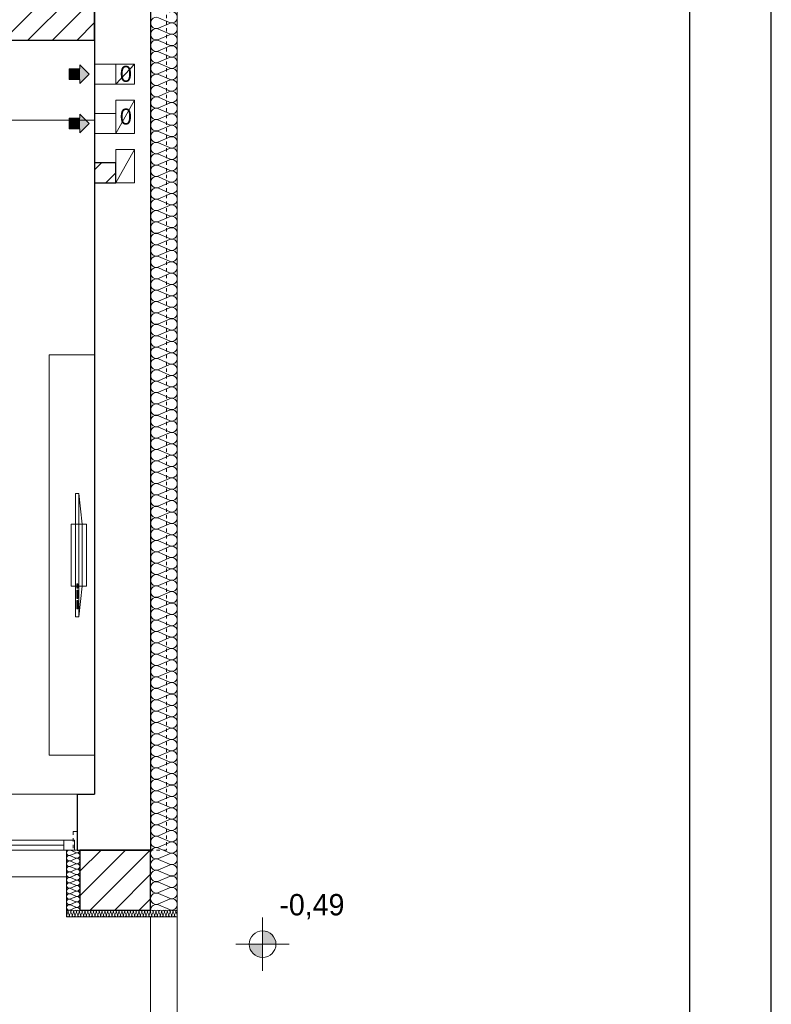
# Model space of a CAD drawing. Extents: x -220312 to -8310, y -91840 to 81907.
# Tile 104 of 128: x -102733 to -97100, y -11171 to -3792. Entities that reach past the tile are written whole.
import ezdxf

# ---------------------------------------------------------------- set-up
doc = ezdxf.new("R2010")
doc.units = 0
doc.header["$MEASUREMENT"] = 0
doc.set_wipeout_variables(frame=1)
doc.linetypes.add('Hidden Line', pattern=[50, 25, -25])
doc.layers.add('#kan_san-op', color=34, linetype='Continuous')
for name, color, linetype, lineweight in [('#ks', 34, 'Continuous', 30), ('Arch kominy_Nr_Pióra__1', 7, 'Continuous', 25), ('Arch kominy_Nr_Pióra__10', 134, 'Continuous', 18), ('Arch kominy_Nr_Pióra__21', 7, 'Continuous', 9), ('Arch schody_Nr_Pióra__21', 7, 'Continuous', 9), ('Arch wykończenie_Nr_Pióra__46', 5, 'Continuous', 13), ('Arch ściany nośne_Nr_Pióra__21', 7, 'Continuous', 9), ('Arch ściany nośne_Nr_Pióra__27', 7, 'Continuous', 30), ('INWENT RZĘDNE_Nr_Pióra__21', 7, 'Continuous', 9), ('INWENT.ŚCIANY_Nr_Pióra__1', 7, 'Continuous', 25), ('INWENT.ŚCIANY_Nr_Pióra__101', 8, 'Continuous', 13), ('Istniejące kominy_Nr_Pióra__5', 7, 'Continuous', 13), ('PODKŁAD', 252, 'Continuous', 35), ('RAMKA', 255, 'Continuous', 35)]:
    doc.layers.add(name, color=color, linetype=linetype, lineweight=lineweight)
for name, color, linetype, lineweight, true_color in [('Arch ocieplenie_Nr_Pióra__22', 7, 'Continuous', 9, 0x7f7f7f), ('Arch okna_Nr_Pióra__4', 7, 'Continuous', 9, 0x029e21), ('Arch wyposazenie_Nr_Pióra__9', 7, 'Continuous', 13, 0x3dad99)]:
    doc.layers.add(name, color=color, linetype=linetype, lineweight=lineweight, true_color=true_color)
doc.styles.add('GENERATED_STYLE_2', font='txt')
doc.styles.add('GENERATED_STYLE_6', font='txt')
pattern_1 = [(45, (0, 0), (-91.92388, 91.92388), [])]

# ---------------------------------------------------------------- blocks, each defined once
blk = doc.blocks.new('parter')
at = {"layer": 'Arch ściany nośne_Nr_Pióra__21', "linetype": 'Continuous'}
h = blk.add_hatch(dxfattribs=at)
h.set_pattern_fill('Common_Brick', color=252, style=0, pattern_type=2)
h.set_pattern_definition(pattern_1)
h.paths.add_polyline_path([(-164872.4, -3945.1), (-163842.4, -3945.1), (-163842.4, -3525.1), (-164872.4, -3525.1)], flags=0)
h = blk.add_hatch(dxfattribs=at)
h.set_pattern_fill('Common_Brick', color=252, style=0, pattern_type=2)
h.set_pattern_definition(pattern_1)
h.paths.add_polyline_path([(-163682.4, -5015.1), (-163682.4, -4865.1), (-163842.4, -4865.1), (-163842.4, -5015.1)], flags=0)
h = blk.add_hatch(dxfattribs=at)
h.set_pattern_fill('Common_Brick', color=252, style=0, pattern_type=2)
h.set_pattern_definition(pattern_1)
h.paths.add_polyline_path([(-163952.4, -10015.1), (-163952.4, -10465.1), (-163422.4, -10465.1), (-163422.4, -10015.1)], flags=0)
at = {"layer": 'INWENT RZĘDNE_Nr_Pióra__21', "linetype": 'Continuous'}
for points in [[(-162583.1, -10720.5), (-162483.1, -10720.5), (-162490.7, -10682.2), (-162512.4, -10649.8), (-162544.8, -10628.1), (-162583.1, -10620.5)], [(-162583.1, -10720.5), (-162683.1, -10720.5), (-162675.5, -10758.7), (-162653.8, -10791.2), (-162621.3, -10812.9), (-162583.1, -10820.5)]]:
    blk.add_hatch(color=252, dxfattribs=at).paths.add_polyline_path(points, flags=0)
at = {"layer": 'Arch kominy_Nr_Pióra__1', "color": 252, "linetype": 'Continuous'}
for points in [[(-163952.4, -4270.1), (-163952.4, -4130.1), (-163882.4, -4200.1)], [(-163952.4, -4240.1), (-164032.4, -4160.1), (-163952.4, -4160.1)], [(-164032.4, -4240.1), (-164032.4, -4160.1), (-163952.4, -4240.1)], [(-163952.4, -4640.1), (-163952.4, -4500.1), (-163882.4, -4570.1)], [(-163952.4, -4610.1), (-164032.4, -4530.1), (-163952.4, -4530.1)], [(-164032.4, -4610.1), (-164032.4, -4530.1), (-163952.4, -4610.1)]]:
    blk.add_solid(points, dxfattribs=at)
at = {"layer": 'Arch kominy_Nr_Pióra__21', "color": 252, "linetype": 'Continuous'}
for p, q in [((-163952.4, -4130.1), (-163882.4, -4200.1)), ((-163952.4, -4160.1), (-163952.4, -4130.1)), ((-163682.4, -4125.1), (-163842.4, -4125.1)), ((-163842.4, -4125.1), (-163842.4, -4275.1)), ((-164032.4, -4160.1), (-163952.4, -4160.1)), ((-164032.4, -4160.1), (-164032.4, -4240.1)), ((-163882.4, -4200.1), (-163952.4, -4270.1)), ((-164032.4, -4240.1), (-163952.4, -4240.1)), ((-163952.4, -4240.1), (-163952.4, -4270.1)), ((-163682.4, -4275.1), (-163842.4, -4275.1)), ((-163952.4, -4500.1), (-163882.4, -4570.1)), ((-163952.4, -4530.1), (-163952.4, -4500.1)), ((-163682.4, -4495.1), (-163842.4, -4495.1)), ((-163842.4, -4495.1), (-163842.4, -4645.1)), ((-164032.4, -4530.1), (-163952.4, -4530.1)), ((-164032.4, -4530.1), (-164032.4, -4610.1)), ((-163882.4, -4570.1), (-163952.4, -4640.1)), ((-164032.4, -4610.1), (-163952.4, -4610.1)), ((-163952.4, -4610.1), (-163952.4, -4640.1)), ((-163682.4, -4645.1), (-163842.4, -4645.1))]:
    blk.add_line(p, q, dxfattribs=at)
at = {"layer": 'Arch ocieplenie_Nr_Pióra__22', "color": 252, "linetype": 'Continuous'}
for p, q in [((-163362.8, -3777.5), (-163282, -3813)), ((-163282, -3820.2), (-163362.8, -3855.6)), ((-163362.8, -3862.8), (-163282, -3898.2)), ((-163282, -3905.4), (-163362.8, -3940.9)), ((-163362.8, -3948), (-163282, -3983.5)), ((-163282, -3990.6), (-163362.8, -4026.1)), ((-163362.8, -4033.3), (-163282, -4068.7)), ((-163282, -4075.9), (-163362.8, -4111.3)), ((-163362.8, -4118.5), (-163282, -4153.9)), ((-163282, -4161.1), (-163362.8, -4196.6)), ((-163362.8, -4203.7), (-163282, -4239.2)), ((-163282, -4246.3), (-163362.8, -4281.8)), ((-163362.8, -4289), (-163282, -4324.4)), ((-163282, -4331.6), (-163362.8, -4367)), ((-163362.8, -4374.2), (-163282, -4409.7)), ((-163282, -4416.8), (-163362.8, -4452.3)), ((-163362.8, -4459.4), (-163282, -4494.9)), ((-163282, -4502.1), (-163362.8, -4537.5)), ((-163362.8, -4544.7), (-163282, -4580.1)), ((-163282, -4587.3), (-163362.8, -4622.8)), ((-163362.8, -4629.9), (-163282, -4665.4)), ((-163282, -4672.5), (-163362.8, -4708)), ((-163362.8, -4715.2), (-163282, -4750.6)), ((-163282, -4757.8), (-163362.8, -4793.2)), ((-163362.8, -4800.4), (-163282, -4835.9)), ((-163282, -4843), (-163362.8, -4878.5)), ((-163362.8, -4885.6), (-163282, -4921.1)), ((-163282, -4928.3), (-163362.8, -4963.7)), ((-163362.8, -4970.9), (-163282, -5006.3)), ((-163282, -5013.5), (-163362.8, -5048.9)), ((-163362.8, -5056.1), (-163282, -5091.6)), ((-163282, -5098.7), (-163362.8, -5134.2)), ((-163362.8, -5141.3), (-163282, -5176.8)), ((-163282, -5184), (-163362.8, -5219.4)), ((-163362.8, -5226.6), (-163282, -5262)), ((-163282, -5269.2), (-163362.8, -5304.7)), ((-163362.8, -5311.8), (-163282, -5347.3)), ((-163282, -5354.4), (-163362.8, -5389.9)), ((-163362.8, -5397.1), (-163282, -5432.5)), ((-163282, -5439.7), (-163362.8, -5475.1)), ((-163362.8, -5482.3), (-163282, -5517.8)), ((-163282, -5524.9), (-163362.8, -5560.4)), ((-163362.8, -5567.5), (-163282, -5603)), ((-163282, -5610.2), (-163362.8, -5645.6)), ((-163362.8, -5652.8), (-163282, -5688.2)), ((-163282, -5695.4), (-163362.8, -5730.9)), ((-163362.8, -5738), (-163282, -5773.5)), ((-163282, -5780.6), (-163362.8, -5816.1)), ((-163362.8, -5823.3), (-163282, -5858.7)), ((-163282, -5865.9), (-163362.8, -5901.3)), ((-163362.8, -5908.5), (-163282, -5943.9)), ((-163282, -5951.1), (-163362.8, -5986.6)), ((-163362.8, -5993.7), (-163282, -6029.2)), ((-163282, -6036.3), (-163362.8, -6071.8)), ((-163362.8, -6079), (-163282, -6114.4)), ((-163282, -6121.6), (-163362.8, -6157)), ((-163362.8, -6164.2), (-163282, -6199.7)), ((-163282, -6206.8), (-163362.8, -6242.3)), ((-163362.8, -6249.4), (-163282, -6284.9)), ((-163282, -6292.1), (-163362.8, -6327.5)), ((-163362.8, -6334.7), (-163282, -6370.1)), ((-163282, -6377.3), (-163362.8, -6412.8)), ((-163362.8, -6419.9), (-163282, -6455.4)), ((-163282, -6462.5), (-163362.8, -6498)), ((-163362.8, -6505.2), (-163282, -6540.6)), ((-163282, -6547.8), (-163362.8, -6583.2)), ((-163362.8, -6590.4), (-163282, -6625.9)), ((-163282, -6633), (-163362.8, -6668.5)), ((-163362.8, -6675.6), (-163282, -6711.1)), ((-163282, -6718.3), (-163362.8, -6753.7)), ((-163362.8, -6760.9), (-163282, -6796.3)), ((-163282, -6803.5), (-163362.8, -6838.9)), ((-163362.8, -6846.1), (-163282, -6881.6)), ((-163282, -6888.7), (-163362.8, -6924.2)), ((-163362.8, -6931.3), (-163282, -6966.8)), ((-163282, -6974), (-163362.8, -7009.4)), ((-163362.8, -7016.6), (-163282, -7052)), ((-163282, -7059.2), (-163362.8, -7094.7)), ((-163362.8, -7101.8), (-163282, -7137.3)), ((-163282, -7144.4), (-163362.8, -7179.9)), ((-163362.8, -7187.1), (-163282, -7222.5)), ((-163282, -7229.7), (-163362.8, -7265.1)), ((-163362.8, -7272.3), (-163282, -7307.8)), ((-163282, -7314.9), (-163362.8, -7350.4)), ((-163362.8, -7357.5), (-163282, -7393)), ((-163282, -7400.2), (-163362.8, -7435.6)), ((-163362.8, -7442.8), (-163282, -7478.2)), ((-163282, -7485.4), (-163362.8, -7520.9)), ((-163362.8, -7528), (-163282, -7563.5)), ((-163282, -7570.6), (-163362.8, -7606.1)), ((-163362.8, -7613.3), (-163282, -7648.7)), ((-163282, -7655.9), (-163362.8, -7691.3)), ((-163362.8, -7698.5), (-163282, -7733.9)), ((-163282, -7741.1), (-163362.8, -7776.6)), ((-163362.8, -7783.7), (-163282, -7819.2)), ((-163282, -7826.3), (-163362.8, -7861.8)), ((-163362.8, -7869), (-163282, -7904.4)), ((-163282, -7911.6), (-163362.8, -7947)), ((-163362.8, -7954.2), (-163282, -7989.7)), ((-163282, -7996.8), (-163362.8, -8032.3)), ((-163362.8, -8039.4), (-163282, -8074.9)), ((-163282, -8082.1), (-163362.8, -8117.5)), ((-163362.8, -8124.7), (-163282, -8160.1)), ((-163282, -8167.3), (-163362.8, -8202.8)), ((-163362.8, -8209.9), (-163282, -8245.4)), ((-163282, -8252.5), (-163362.8, -8288)), ((-163362.8, -8295.2), (-163282, -8330.6)), ((-163282, -8337.8), (-163362.8, -8373.2)), ((-163362.8, -8380.4), (-163282, -8415.9)), ((-163282, -8423), (-163362.8, -8458.5)), ((-163362.8, -8465.6), (-163282, -8501.1)), ((-163282, -8508.3), (-163362.8, -8543.7)), ((-163362.8, -8550.9), (-163282, -8586.3)), ((-163282, -8593.5), (-163362.8, -8628.9)), ((-163362.8, -8636.1), (-163282, -8671.6)), ((-163282, -8678.7), (-163362.8, -8714.2)), ((-163362.8, -8721.3), (-163282, -8756.8)), ((-163282, -8764), (-163362.8, -8799.4)), ((-163362.8, -8806.6), (-163282, -8842)), ((-163282, -8849.2), (-163362.8, -8884.7)), ((-163362.8, -8891.8), (-163282, -8927.3)), ((-163282, -8934.4), (-163362.8, -8969.9)), ((-163362.8, -8977.1), (-163282, -9012.5)), ((-163282, -9019.7), (-163362.8, -9055.1)), ((-163362.8, -9062.3), (-163282, -9097.8)), ((-163282, -9104.9), (-163362.8, -9140.4)), ((-163362.8, -9147.5), (-163282, -9183)), ((-163282, -9190.2), (-163362.8, -9225.6)), ((-163362.8, -9232.8), (-163282, -9268.2)), ((-163282, -9275.4), (-163362.8, -9310.9)), ((-163362.8, -9318), (-163282, -9353.5)), ((-163282, -9360.6), (-163362.8, -9396.1)), ((-163362.8, -9403.3), (-163282, -9438.7)), ((-163282, -9445.9), (-163362.8, -9481.3)), ((-163362.8, -9488.5), (-163282, -9523.9)), ((-163282, -9531.1), (-163362.8, -9566.6)), ((-163362.8, -9573.7), (-163282, -9609.2)), ((-163282, -9616.3), (-163362.8, -9651.8)), ((-163362.8, -9659), (-163282, -9694.4)), ((-163282, -9701.6), (-163362.8, -9737)), ((-163362.8, -9744.2), (-163282, -9779.7)), ((-163282, -9786.8), (-163362.8, -9822.3)), ((-163362.8, -9829.4), (-163282, -9864.9)), ((-163282, -9872.1), (-163362.8, -9907.5)), ((-163362.8, -9914.7), (-163282, -9950.1)), ((-163282, -9957.3), (-163362.8, -9992.8)), ((-164022.6, -10016.9), (-163982.2, -10033.9)), ((-163362.8, -9999.9), (-163282, -10035.4)), ((-163982.2, -10037.3), (-164022.6, -10054.3)), ((-164022.6, -10057.8), (-163982.2, -10074.8)), ((-163982.2, -10078.2), (-164022.6, -10095.2)), ((-164022.6, -10098.7), (-163982.2, -10115.7)), ((-163282, -10042.5), (-163362.8, -10078)), ((-163362.8, -10085.2), (-163282, -10120.6)), ((-163982.2, -10119.1), (-164022.6, -10136.2)), ((-164022.6, -10139.6), (-163982.2, -10156.6)), ((-163982.2, -10160), (-164022.6, -10177.1)), ((-164022.6, -10180.5), (-163982.2, -10197.5)), ((-163282, -10127.8), (-163362.8, -10163.2)), ((-163362.8, -10170.4), (-163282, -10205.9)), ((-163982.2, -10201), (-164022.6, -10218)), ((-164022.6, -10221.4), (-163982.2, -10238.4)), ((-163982.2, -10241.9), (-164022.6, -10258.9)), ((-163282, -10213), (-163362.8, -10248.5)), ((-163362.8, -10255.6), (-163282, -10291.1)), ((-164022.6, -10262.3), (-163982.2, -10279.3)), ((-163982.2, -10282.8), (-164022.6, -10299.8)), ((-164022.6, -10303.2), (-163982.2, -10320.2)), ((-163982.2, -10323.7), (-164022.6, -10340.7)), ((-163282, -10298.3), (-163362.8, -10333.7)), ((-164022.6, -10344.1), (-163982.2, -10361.2)), ((-163982.2, -10364.6), (-164022.6, -10381.6)), ((-164022.6, -10385), (-163982.2, -10402.1)), ((-163362.8, -10340.9), (-163282, -10376.3)), ((-163282, -10383.5), (-163362.8, -10418.9)), ((-163982.2, -10405.5), (-164022.6, -10422.5)), ((-164022.6, -10426), (-163982.2, -10443)), ((-163982.2, -10446.4), (-164022.6, -10463.4)), ((-163362.8, -10426.1), (-163282, -10461.6)), ((-164051.5, -10500.2), (-164042.6, -10480)), ((-164040.8, -10480), (-164032, -10500.2)), ((-164030.2, -10500.2), (-164021.4, -10480)), ((-164019.6, -10480), (-164010.7, -10500.2)), ((-164008.9, -10500.2), (-164000.1, -10480)), ((-163998.3, -10480), (-163989.4, -10500.2)), ((-163987.6, -10500.2), (-163978.8, -10480)), ((-163977, -10480), (-163968.1, -10500.2)), ((-163966.4, -10500.2), (-163957.5, -10480)), ((-163955.7, -10480), (-163946.9, -10500.2)), ((-163945.1, -10500.2), (-163936.2, -10480)), ((-163934.4, -10480), (-163925.6, -10500.2)), ((-163923.8, -10500.2), (-163914.9, -10480)), ((-163913.2, -10480), (-163904.3, -10500.2)), ((-163902.5, -10500.2), (-163893.7, -10480)), ((-163891.9, -10480), (-163883, -10500.2)), ((-163881.2, -10500.2), (-163872.4, -10480)), ((-163870.6, -10480), (-163861.7, -10500.2)), ((-163859.9, -10500.2), (-163851.1, -10480)), ((-163849.3, -10480), (-163840.5, -10500.2)), ((-163838.7, -10500.2), (-163829.8, -10480)), ((-163828, -10480), (-163819.2, -10500.2)), ((-163817.4, -10500.2), (-163808.5, -10480)), ((-163806.7, -10480), (-163797.9, -10500.2)), ((-163796.1, -10500.2), (-163787.2, -10480)), ((-163785.5, -10480), (-163776.6, -10500.2)), ((-163774.8, -10500.2), (-163766, -10480)), ((-163764.2, -10480), (-163755.3, -10500.2)), ((-163753.5, -10500.2), (-163744.7, -10480)), ((-163742.9, -10480), (-163734, -10500.2)), ((-163732.3, -10500.2), (-163723.4, -10480)), ((-163721.6, -10480), (-163712.8, -10500.2)), ((-163711, -10500.2), (-163702.1, -10480)), ((-163700.3, -10480), (-163691.5, -10500.2)), ((-163689.7, -10500.2), (-163680.8, -10480)), ((-163679, -10480), (-163670.2, -10500.2)), ((-163668.4, -10500.2), (-163659.6, -10480)), ((-163657.8, -10480), (-163648.9, -10500.2)), ((-163647.1, -10500.2), (-163638.3, -10480)), ((-163636.5, -10480), (-163627.6, -10500.2)), ((-163625.8, -10500.2), (-163617, -10480)), ((-163615.2, -10480), (-163606.4, -10500.2)), ((-163604.6, -10500.2), (-163595.7, -10480)), ((-163593.9, -10480), (-163585.1, -10500.2)), ((-163583.3, -10500.2), (-163574.4, -10480)), ((-163572.6, -10480), (-163563.8, -10500.2)), ((-163562, -10500.2), (-163553.1, -10480)), ((-163551.4, -10480), (-163542.5, -10500.2)), ((-163540.7, -10500.2), (-163531.9, -10480)), ((-163530.1, -10480), (-163521.2, -10500.2)), ((-163519.4, -10500.2), (-163510.6, -10480)), ((-163508.8, -10480), (-163499.9, -10500.2)), ((-163498.2, -10500.2), (-163489.3, -10480)), ((-163487.5, -10480), (-163478.7, -10500.2)), ((-163476.9, -10500.2), (-163468, -10480)), ((-163466.2, -10480), (-163457.4, -10500.2)), ((-163455.6, -10500.2), (-163446.7, -10480)), ((-163444.9, -10480), (-163436.1, -10500.2)), ((-163434.3, -10500.2), (-163425.5, -10480)), ((-163423.7, -10480), (-163414.8, -10500.2)), ((-163413, -10500.2), (-163404.2, -10480)), ((-163402.4, -10480), (-163393.5, -10500.2)), ((-163391.7, -10500.2), (-163382.9, -10480)), ((-163381.1, -10480), (-163372.2, -10500.2)), ((-163370.5, -10500.2), (-163361.6, -10480)), ((-163359.8, -10480), (-163351, -10500.2)), ((-163349.2, -10500.2), (-163340.3, -10480)), ((-163338.5, -10480), (-163329.7, -10500.2)), ((-163327.9, -10500.2), (-163319, -10480)), ((-163317.3, -10480), (-163308.4, -10500.2)), ((-163306.6, -10500.2), (-163297.8, -10480)), ((-163296, -10480), (-163287.1, -10500.2)), ((-163285.3, -10500.2), (-163276.5, -10480)), ((-163274.7, -10480), (-163265.8, -10500.2)), ((-163264, -10500.2), (-163255.2, -10480)), ((-163253.4, -10480), (-163244.6, -10500.2)), ((-163242.8, -10500.2), (-163233.9, -10480)), ((-163232.1, -10480), (-163223.3, -10500.2))]:
    blk.add_line(p, q, dxfattribs=at)
for centre, major_axis, ratio, start_param, end_param in [((-163264.9, -3774), (0, -42.6), 0.998042, 5.870392, 9.837571), ((-163379.8, -3816.6), (0, -42.6), 0.998042, 2.7288, 6.695979), ((-163264.9, -3859.2), (0, -42.6), 0.998042, 5.870392, 9.837571), ((-163379.8, -3901.8), (0, -42.6), 0.998042, 2.7288, 6.695979), ((-163264.9, -3944.4), (0, -42.6), 0.998042, 5.870392, 9.837571), ((-163379.8, -3987.1), (0, -42.6), 0.998042, 2.7288, 6.695979), ((-163264.9, -4029.7), (0, -42.6), 0.998042, 5.870392, 9.837571), ((-163379.8, -4072.3), (0, -42.6), 0.998042, 2.7288, 6.695979), ((-163379.8, -4157.5), (0, -42.6), 0.998042, 2.7288, 6.695979), ((-163264.9, -4114.9), (0, -42.6), 0.998042, 5.870392, 9.837571), ((-163379.8, -4242.8), (0, -42.6), 0.998042, 2.7288, 6.695979), ((-163264.9, -4200.1), (0, -42.6), 0.998042, 5.870392, 9.837571), ((-163264.9, -4285.4), (0, -42.6), 0.998042, 5.870392, 9.837571), ((-163379.8, -4328), (0, -42.6), 0.998042, 2.7288, 6.695979), ((-163264.9, -4370.6), (0, -42.6), 0.998042, 5.870392, 9.837571), ((-163379.8, -4413.2), (0, -42.6), 0.998042, 2.7288, 6.695979), ((-163264.9, -4455.9), (0, -42.6), 0.998042, 5.870392, 9.837571), ((-163379.8, -4498.5), (0, -42.6), 0.998042, 2.7288, 6.695979), ((-163264.9, -4541.1), (0, -42.6), 0.998042, 5.870392, 9.837571), ((-163379.8, -4583.7), (0, -42.6), 0.998042, 2.7288, 6.695979), ((-163379.8, -4669), (0, -42.6), 0.998042, 2.7288, 6.695979), ((-163264.9, -4626.3), (0, -42.6), 0.998042, 5.870392, 9.837571), ((-163379.8, -4754.2), (0, -42.6), 0.998042, 2.7288, 6.695979), ((-163264.9, -4711.6), (0, -42.6), 0.998042, 5.870392, 9.837571), ((-163379.8, -4839.4), (0, -42.6), 0.998042, 2.7288, 6.695979), ((-163264.9, -4796.8), (0, -42.6), 0.998042, 5.870392, 9.837571), ((-163264.9, -4882.1), (0, -42.6), 0.998042, 5.870392, 9.837571), ((-163379.8, -4924.7), (0, -42.6), 0.998042, 2.7288, 6.695979), ((-163264.9, -4967.3), (0, -42.6), 0.998042, 5.870392, 9.837571), ((-163379.8, -5009.9), (0, -42.6), 0.998042, 2.7288, 6.695979), ((-163264.9, -5052.5), (0, -42.6), 0.998042, 5.870392, 9.837571), ((-163379.8, -5095.1), (0, -42.6), 0.998042, 2.7288, 6.695979), ((-163264.9, -5137.8), (0, -42.6), 0.998042, 5.870392, 9.837571), ((-163379.8, -5180.4), (0, -42.6), 0.998042, 2.7288, 6.695979), ((-163379.8, -5265.6), (0, -42.6), 0.998042, 2.7288, 6.695979), ((-163264.9, -5223), (0, -42.6), 0.998042, 5.870392, 9.837571), ((-163379.8, -5350.9), (0, -42.6), 0.998042, 2.7288, 6.695979), ((-163264.9, -5308.2), (0, -42.6), 0.998042, 5.870392, 9.837571), ((-163264.9, -5393.5), (0, -42.6), 0.998042, 5.870392, 9.837571), ((-163379.8, -5436.1), (0, -42.6), 0.998042, 2.7288, 6.695979), ((-163264.9, -5478.7), (0, -42.6), 0.998042, 5.870392, 9.837571), ((-163379.8, -5521.3), (0, -42.6), 0.998042, 2.7288, 6.695979), ((-163264.9, -5564), (0, -42.6), 0.998042, 5.870392, 9.837571), ((-163379.8, -5606.6), (0, -42.6), 0.998042, 2.7288, 6.695979), ((-163264.9, -5649.2), (0, -42.6), 0.998042, 5.870392, 9.837571), ((-163379.8, -5691.8), (0, -42.6), 0.998042, 2.7288, 6.695979), ((-163379.8, -5777.1), (0, -42.6), 0.998042, 2.7288, 6.695979), ((-163264.9, -5734.4), (0, -42.6), 0.998042, 5.870392, 9.837571), ((-163379.8, -5862.3), (0, -42.6), 0.998042, 2.7288, 6.695979), ((-163264.9, -5819.7), (0, -42.6), 0.998042, 5.870392, 9.837571), ((-163379.8, -5947.5), (0, -42.6), 0.998042, 2.7288, 6.695979), ((-163264.9, -5904.9), (0, -42.6), 0.998042, 5.870392, 9.837571), ((-163264.9, -5990.1), (0, -42.6), 0.998042, 5.870392, 9.837571), ((-163379.8, -6032.8), (0, -42.6), 0.998042, 2.7288, 6.695979), ((-163264.9, -6075.4), (0, -42.6), 0.998042, 5.870392, 9.837571), ((-163379.8, -6118), (0, -42.6), 0.998042, 2.7288, 6.695979), ((-163264.9, -6160.6), (0, -42.6), 0.998042, 5.870392, 9.837571), ((-163379.8, -6203.2), (0, -42.6), 0.998042, 2.7288, 6.695979), ((-163379.8, -6288.5), (0, -42.6), 0.998042, 2.7288, 6.695979), ((-163264.9, -6245.9), (0, -42.6), 0.998042, 5.870392, 9.837571), ((-163379.8, -6373.7), (0, -42.6), 0.998042, 2.7288, 6.695979), ((-163264.9, -6331.1), (0, -42.6), 0.998042, 5.870392, 9.837571), ((-163379.8, -6459), (0, -42.6), 0.998042, 2.7288, 6.695979), ((-163264.9, -6416.3), (0, -42.6), 0.998042, 5.870392, 9.837571), ((-163264.9, -6501.6), (0, -42.6), 0.998042, 5.870392, 9.837571), ((-163379.8, -6544.2), (0, -42.6), 0.998042, 2.7288, 6.695979), ((-163264.9, -6586.8), (0, -42.6), 0.998042, 5.870392, 9.837571), ((-163379.8, -6629.4), (0, -42.6), 0.998042, 2.7288, 6.695979), ((-163264.9, -6672.1), (0, -42.6), 0.998042, 5.870392, 9.837571), ((-163379.8, -6714.7), (0, -42.6), 0.998042, 2.7288, 6.695979), ((-163264.9, -6757.3), (0, -42.6), 0.998042, 5.870392, 9.837571), ((-163379.8, -6799.9), (0, -42.6), 0.998042, 2.7288, 6.695979), ((-163379.8, -6885.1), (0, -42.6), 0.998042, 2.7288, 6.695979), ((-163264.9, -6842.5), (0, -42.6), 0.998042, 5.870392, 9.837571), ((-163379.8, -6970.4), (0, -42.6), 0.998042, 2.7288, 6.695979), ((-163264.9, -6927.8), (0, -42.6), 0.998042, 5.870392, 9.837571), ((-163379.8, -7055.6), (0, -42.6), 0.998042, 2.7288, 6.695979), ((-163264.9, -7013), (0, -42.6), 0.998042, 5.870392, 9.837571), ((-163264.9, -7098.2), (0, -42.6), 0.998042, 5.870392, 9.837571), ((-163379.8, -7140.9), (0, -42.6), 0.998042, 2.7288, 6.695979), ((-163264.9, -7183.5), (0, -42.6), 0.998042, 5.870392, 9.837571), ((-163379.8, -7226.1), (0, -42.6), 0.998042, 2.7288, 6.695979), ((-163264.9, -7268.7), (0, -42.6), 0.998042, 5.870392, 9.837571), ((-163379.8, -7311.3), (0, -42.6), 0.998042, 2.7288, 6.695979), ((-163379.8, -7396.6), (0, -42.6), 0.998042, 2.7288, 6.695979), ((-163264.9, -7354), (0, -42.6), 0.998042, 5.870392, 9.837571), ((-163379.8, -7481.8), (0, -42.6), 0.998042, 2.7288, 6.695979), ((-163264.9, -7439.2), (0, -42.6), 0.998042, 5.870392, 9.837571), ((-163379.8, -7567.1), (0, -42.6), 0.998042, 2.7288, 6.695979), ((-163264.9, -7524.4), (0, -42.6), 0.998042, 5.870392, 9.837571), ((-163264.9, -7609.7), (0, -42.6), 0.998042, 5.870392, 9.837571), ((-163379.8, -7652.3), (0, -42.6), 0.998042, 2.7288, 6.695979), ((-163264.9, -7694.9), (0, -42.6), 0.998042, 5.870392, 9.837571), ((-163379.8, -7737.5), (0, -42.6), 0.998042, 2.7288, 6.695979), ((-163264.9, -7780.1), (0, -42.6), 0.998042, 5.870392, 9.837571), ((-163379.8, -7822.8), (0, -42.6), 0.998042, 2.7288, 6.695979), ((-163264.9, -7865.4), (0, -42.6), 0.998042, 5.870392, 9.837571), ((-163379.8, -7908), (0, -42.6), 0.998042, 2.7288, 6.695979), ((-163379.8, -7993.2), (0, -42.6), 0.998042, 2.7288, 6.695979), ((-163264.9, -7950.6), (0, -42.6), 0.998042, 5.870392, 9.837571), ((-163379.8, -8078.5), (0, -42.6), 0.998042, 2.7288, 6.695979), ((-163264.9, -8035.9), (0, -42.6), 0.998042, 5.870392, 9.837571), ((-163264.9, -8121.1), (0, -42.6), 0.998042, 5.870392, 9.837571), ((-163379.8, -8163.7), (0, -42.6), 0.998042, 2.7288, 6.695979), ((-163264.9, -8206.3), (0, -42.6), 0.998042, 5.870392, 9.837571), ((-163379.8, -8249), (0, -42.6), 0.998042, 2.7288, 6.695979), ((-163264.9, -8291.6), (0, -42.6), 0.998042, 5.870392, 9.837571), ((-163379.8, -8334.2), (0, -42.6), 0.998042, 2.7288, 6.695979), ((-163264.9, -8376.8), (0, -42.6), 0.998042, 5.870392, 9.837571), ((-163379.8, -8419.4), (0, -42.6), 0.998042, 2.7288, 6.695979), ((-163379.8, -8504.7), (0, -42.6), 0.998042, 2.7288, 6.695979), ((-163264.9, -8462.1), (0, -42.6), 0.998042, 5.870392, 9.837571), ((-163379.8, -8589.9), (0, -42.6), 0.998042, 2.7288, 6.695979), ((-163264.9, -8547.3), (0, -42.6), 0.998042, 5.870392, 9.837571), ((-163379.8, -8675.1), (0, -42.6), 0.998042, 2.7288, 6.695979), ((-163264.9, -8632.5), (0, -42.6), 0.998042, 5.870392, 9.837571), ((-163264.9, -8717.8), (0, -42.6), 0.998042, 5.870392, 9.837571), ((-163379.8, -8760.4), (0, -42.6), 0.998042, 2.7288, 6.695979), ((-163264.9, -8803), (0, -42.6), 0.998042, 5.870392, 9.837571), ((-163379.8, -8845.6), (0, -42.6), 0.998042, 2.7288, 6.695979), ((-163264.9, -8888.2), (0, -42.6), 0.998042, 5.870392, 9.837571), ((-163379.8, -8930.9), (0, -42.6), 0.998042, 2.7288, 6.695979), ((-163264.9, -8973.5), (0, -42.6), 0.998042, 5.870392, 9.837571), ((-163379.8, -9016.1), (0, -42.6), 0.998042, 2.7288, 6.695979), ((-163379.8, -9101.3), (0, -42.6), 0.998042, 2.7288, 6.695979), ((-163264.9, -9058.7), (0, -42.6), 0.998042, 5.870392, 9.837571), ((-163379.8, -9186.6), (0, -42.6), 0.998042, 2.7288, 6.695979), ((-163264.9, -9144), (0, -42.6), 0.998042, 5.870392, 9.837571), ((-163264.9, -9229.2), (0, -42.6), 0.998042, 5.870392, 9.837571), ((-163379.8, -9271.8), (0, -42.6), 0.998042, 2.7288, 6.695979), ((-163264.9, -9314.4), (0, -42.6), 0.998042, 5.870392, 9.837571), ((-163379.8, -9357.1), (0, -42.6), 0.998042, 2.7288, 6.695979), ((-163264.9, -9399.7), (0, -42.6), 0.998042, 5.870392, 9.837571), ((-163379.8, -9442.3), (0, -42.6), 0.998042, 2.7288, 6.695979), ((-163264.9, -9484.9), (0, -42.6), 0.998042, 5.870392, 9.837571), ((-163379.8, -9527.5), (0, -42.6), 0.998042, 2.7288, 6.695979), ((-163379.8, -9612.8), (0, -42.6), 0.998042, 2.7288, 6.695979), ((-163264.9, -9570.1), (0, -42.6), 0.998042, 5.870392, 9.837571), ((-163379.8, -9698), (0, -42.6), 0.998042, 2.7288, 6.695979), ((-163264.9, -9655.4), (0, -42.6), 0.998042, 5.870392, 9.837571), ((-163379.8, -9783.2), (0, -42.6), 0.998042, 2.7288, 6.695979), ((-163264.9, -9740.6), (0, -42.6), 0.998042, 5.870392, 9.837571), ((-163264.9, -9825.9), (0, -42.6), 0.998042, 5.870392, 9.837571), ((-163379.8, -9868.5), (0, -42.6), 0.998042, 2.7288, 6.695979), ((-163264.9, -9911.1), (0, -42.6), 0.998042, 5.870392, 9.837571), ((-163379.8, -9953.7), (0, -42.6), 0.998042, 2.7288, 6.695979), ((-163264.9, -9996.3), (0, -42.6), 0.998042, 5.870392, 9.837571), ((-164031.1, -10035.6), (21.3, 0), 0.961761, 1.158003, 5.125183), ((-163973.6, -10015.1), (21.3, 0), 0.961761, 4.299596, 6.283185), ((-163973.6, -10056.1), (21.3, 0), 0.961761, 4.299595, 8.266774), ((-163379.8, -10039), (0, -42.6), 0.998042, 2.7288, 6.695979), ((-163264.9, -10081.6), (0, -42.6), 0.998042, 5.870392, 9.837571), ((-164031.1, -10076.5), (21.3, 0), 0.961761, 1.158003, 5.125183), ((-164031.1, -10117.4), (21.3, 0), 0.961761, 1.158003, 5.125183), ((-163973.6, -10097), (21.3, 0), 0.961761, 4.299595, 8.266774), ((-163379.8, -10124.2), (0, -42.6), 0.998042, 2.7288, 6.695979), ((-164031.1, -10158.3), (21.3, 0), 0.961761, 1.158003, 5.125183), ((-164031.1, -10199.2), (21.3, 0), 0.961761, 1.158003, 5.125183), ((-163973.6, -10137.9), (21.3, 0), 0.961761, 4.299595, 8.266774), ((-163973.6, -10178.8), (21.3, 0), 0.961761, 4.299595, 8.266774), ((-163379.8, -10209.4), (0, -42.6), 0.998042, 2.7288, 6.695979), ((-163264.9, -10166.8), (0, -42.6), 0.998042, 5.870392, 9.837571), ((-164031.1, -10240.1), (21.3, 0), 0.961761, 1.158003, 5.125183), ((-163973.6, -10219.7), (21.3, 0), 0.961761, 4.299595, 8.266774), ((-163973.6, -10260.6), (21.3, 0), 0.961761, 4.299595, 8.266774), ((-163379.8, -10294.7), (0, -42.6), 0.998042, 2.7288, 6.695979), ((-163264.9, -10252.1), (0, -42.6), 0.998042, 5.870392, 9.837571), ((-164031.1, -10281.1), (21.3, 0), 0.961761, 1.158003, 5.125183), ((-164031.1, -10322), (21.3, 0), 0.961761, 1.158003, 5.125183), ((-163973.6, -10301.5), (21.3, 0), 0.961761, 4.299595, 8.266774), ((-163973.6, -10342.4), (21.3, 0), 0.961761, 4.299595, 8.266774), ((-163264.9, -10337.3), (0, -42.6), 0.998042, 5.870392, 9.837571), ((-164031.1, -10362.9), (21.3, 0), 0.961761, 1.158003, 5.125183), ((-164031.1, -10403.8), (21.3, 0), 0.961761, 1.158003, 5.125183), ((-163973.6, -10383.3), (21.3, 0), 0.961761, 4.299595, 8.266774), ((-163973.6, -10424.2), (21.3, 0), 0.961761, 4.299595, 8.266774), ((-163379.8, -10379.9), (0, -42.6), 0.998042, 2.7288, 6.695979), ((-163264.9, -10422.5), (0, -42.6), 0.998042, 5.870392, 9.837571), ((-164031.1, -10444.7), (21.3, 0), 0.961761, 1.158003, 5.125183), ((-164052.4, -10475.8), (10.6, 0), 0.999328, 5.870392, 7.853982), ((-164031.1, -10475.8), (10.6, 0), 0.999328, 5.870392, 9.837571), ((-164009.8, -10475.8), (10.6, 0), 0.999328, 5.870392, 9.837571), ((-163988.5, -10475.8), (10.6, 0), 0.999328, 5.870392, 9.837571), ((-163973.6, -10465.1), (21.3, 0), 0.961761, 0, 1.983589), ((-163967.3, -10475.8), (10.6, 0), 0.999328, 5.870392, 9.837571), ((-163946, -10475.8), (10.6, 0), 0.999328, 5.870392, 9.837571), ((-163924.7, -10475.8), (10.6, 0), 0.999328, 5.870392, 9.837571), ((-163903.4, -10475.8), (10.6, 0), 0.999328, 5.870392, 9.837571), ((-163882.1, -10475.8), (10.6, 0), 0.999328, 5.870392, 9.837571), ((-163860.8, -10475.8), (10.6, 0), 0.999328, 5.870392, 9.837571), ((-163839.6, -10475.8), (10.6, 0), 0.999328, 5.870392, 9.837571), ((-163818.3, -10475.8), (10.6, 0), 0.999328, 5.870392, 9.837571), ((-163797, -10475.8), (10.6, 0), 0.999328, 5.870392, 9.837571), ((-163775.7, -10475.8), (10.6, 0), 0.999328, 5.870392, 9.837571), ((-163754.4, -10475.8), (10.6, 0), 0.999328, 5.870392, 9.837571), ((-163733.1, -10475.8), (10.6, 0), 0.999328, 5.870392, 9.837571), ((-163711.9, -10475.8), (10.6, 0), 0.999328, 5.870392, 9.837571), ((-163690.6, -10475.8), (10.6, 0), 0.999328, 5.870392, 9.837571), ((-163669.3, -10475.8), (10.6, 0), 0.999328, 5.870392, 9.837571), ((-163648, -10475.8), (10.6, 0), 0.999328, 5.870392, 9.837571), ((-163626.7, -10475.8), (10.6, 0), 0.999328, 5.870392, 9.837571), ((-163605.5, -10475.8), (10.6, 0), 0.999328, 5.870392, 9.837571), ((-163584.2, -10475.8), (10.6, 0), 0.999328, 5.870392, 9.837571), ((-163562.9, -10475.8), (10.6, 0), 0.999328, 5.870392, 9.837571), ((-163541.6, -10475.8), (10.6, 0), 0.999328, 5.870392, 9.837571), ((-163520.3, -10475.8), (10.6, 0), 0.999328, 5.870392, 9.837571), ((-163499, -10475.8), (10.6, 0), 0.999328, 5.870392, 9.837571), ((-163477.8, -10475.8), (10.6, 0), 0.999328, 5.870392, 9.837571), ((-163456.5, -10475.8), (10.6, 0), 0.999328, 5.870392, 9.837571), ((-163435.2, -10475.8), (10.6, 0), 0.999328, 5.870392, 9.837571), ((-163413.9, -10475.8), (10.6, 0), 0.999328, 5.870392, 9.837571), ((-163379.8, -10465.1), (0, -42.6), 0.998042, 2.7288, 4.712389), ((-163392.6, -10475.8), (10.6, 0), 0.999328, 5.870392, 9.837571), ((-163371.4, -10475.8), (10.6, 0), 0.999328, 5.870392, 9.837571), ((-163350.1, -10475.8), (10.6, 0), 0.999328, 5.870392, 9.837571), ((-163328.8, -10475.8), (10.6, 0), 0.999328, 5.870392, 9.837571), ((-163307.5, -10475.8), (10.6, 0), 0.999328, 5.870392, 9.837571), ((-163286.2, -10475.8), (10.6, 0), 0.999328, 5.870392, 9.837571), ((-163264.9, -10475.8), (10.6, 0), 0.999328, 5.870392, 9.837571), ((-163243.7, -10475.8), (10.6, 0), 0.999328, 5.870392, 9.837571), ((-163222.4, -10475.8), (10.6, 0), 0.999328, 1.570796, 3.554385), ((-164041.7, -10504.5), (10.6, 0), 0.999328, 2.728799, 6.695979), ((-164020.5, -10504.5), (10.6, 0), 0.999328, 2.728799, 6.695979), ((-163999.2, -10504.5), (10.6, 0), 0.999328, 2.728799, 6.695979), ((-163977.9, -10504.5), (10.6, 0), 0.999328, 2.728799, 6.695979), ((-163956.6, -10504.5), (10.6, 0), 0.999328, 2.728799, 6.695979), ((-163935.3, -10504.5), (10.6, 0), 0.999328, 2.728799, 6.695979), ((-163914, -10504.5), (10.6, 0), 0.999328, 2.728799, 6.695979), ((-163892.8, -10504.5), (10.6, 0), 0.999328, 2.728799, 6.695979), ((-163871.5, -10504.5), (10.6, 0), 0.999328, 2.728799, 6.695979), ((-163850.2, -10504.5), (10.6, 0), 0.999328, 2.728799, 6.695979), ((-163828.9, -10504.5), (10.6, 0), 0.999328, 2.728799, 6.695979), ((-163807.6, -10504.5), (10.6, 0), 0.999328, 2.728799, 6.695979), ((-163786.4, -10504.5), (10.6, 0), 0.999328, 2.728799, 6.695979), ((-163765.1, -10504.5), (10.6, 0), 0.999328, 2.728799, 6.695979), ((-163743.8, -10504.5), (10.6, 0), 0.999328, 2.728799, 6.695979), ((-163722.5, -10504.5), (10.6, 0), 0.999328, 2.728799, 6.695979), ((-163701.2, -10504.5), (10.6, 0), 0.999328, 2.728799, 6.695979), ((-163679.9, -10504.5), (10.6, 0), 0.999328, 2.728799, 6.695979), ((-163658.7, -10504.5), (10.6, 0), 0.999328, 2.728799, 6.695979), ((-163637.4, -10504.5), (10.6, 0), 0.999328, 2.728799, 6.695979), ((-163616.1, -10504.5), (10.6, 0), 0.999328, 2.728799, 6.695979), ((-163594.8, -10504.5), (10.6, 0), 0.999328, 2.728799, 6.695979), ((-163573.5, -10504.5), (10.6, 0), 0.999328, 2.728799, 6.695979), ((-163552.3, -10504.5), (10.6, 0), 0.999328, 2.728799, 6.695979), ((-163531, -10504.5), (10.6, 0), 0.999328, 2.728799, 6.695979), ((-163509.7, -10504.5), (10.6, 0), 0.999328, 2.728799, 6.695979), ((-163488.4, -10504.5), (10.6, 0), 0.999328, 2.728799, 6.695979), ((-163467.1, -10504.5), (10.6, 0), 0.999328, 2.728799, 6.695979), ((-163445.8, -10504.5), (10.6, 0), 0.999328, 2.728799, 6.695979), ((-163424.6, -10504.5), (10.6, 0), 0.999328, 2.728799, 6.695979), ((-163403.3, -10504.5), (10.6, 0), 0.999328, 2.728799, 6.695979), ((-163382, -10504.5), (10.6, 0), 0.999328, 2.728799, 6.695979), ((-163360.7, -10504.5), (10.6, 0), 0.999328, 2.728799, 6.695979), ((-163339.4, -10504.5), (10.6, 0), 0.999328, 2.728799, 6.695979), ((-163318.1, -10504.5), (10.6, 0), 0.999328, 2.728799, 6.695979), ((-163296.9, -10504.5), (10.6, 0), 0.999328, 2.728799, 6.695979), ((-163275.6, -10504.5), (10.6, 0), 0.999328, 2.728799, 6.695979), ((-163254.3, -10504.5), (10.6, 0), 0.999328, 2.728799, 6.695979), ((-163233, -10504.5), (10.6, 0), 0.999328, 2.728799, 6.695979)]:
    blk.add_ellipse(centre, major_axis=major_axis, ratio=ratio, start_param=start_param, end_param=end_param, dxfattribs=at)
at = {"layer": 'Arch okna_Nr_Pióra__4', "color": 252, "linetype": 'Continuous'}
for p, q in [((-166432.4, -9595.1), (-163972.4, -9595.1)), ((-166432.4, -9940.1), (-163992.4, -9940.1)), ((-164072.4, -9940.1), (-164072.4, -10015.1)), ((-163992.4, -10015.1), (-163992.4, -9940.1)), ((-166432.4, -10015.1), (-163992.4, -10015.1)), ((-166352.4, -9977.6), (-164072.4, -9977.6)), ((-166392.4, -10215.1), (-164052.4, -10215.1))]:
    blk.add_line(p, q, dxfattribs=at)
at = {"layer": 'Arch schody_Nr_Pióra__21', "color": 252, "linetype": 'Continuous'}
for p, q in [((-163422.4, -10515.1), (-163422.4, -17665.1)), ((-163222.4, -10515.1), (-163222.4, -17865.1))]:
    blk.add_line(p, q, dxfattribs=at)
at = {"layer": 'Arch wykończenie_Nr_Pióra__46', "color": 252, "linetype": 'Continuous'}
for p, q in [((-163222.4, -3305.1), (-163222.4, -10515.1)), ((-164052.4, -10515.1), (-164052.4, -10015.1)), ((-163222.4, -10515.1), (-164052.4, -10515.1))]:
    blk.add_line(p, q, dxfattribs=at)
at = {"layer": 'Arch wyposazenie_Nr_Pióra__9', "color": 252, "linetype": 'Continuous'}
for p, q in [((-167742.4, -4545.1), (-163842.4, -4545.1)), ((-164182.4, -9305.1), (-164182.4, -6305.1)), ((-164182.4, -6305.1), (-163842.4, -6305.1)), ((-163842.4, -6305.1), (-163842.4, -9305.1)), ((-163960.2, -7342.4), (-163985.2, -7342.4)), ((-163985.2, -7342.4), (-163985.2, -8267.9)), ((-163935.2, -7573.8), (-163960.2, -7342.4)), ((-163960.2, -7342.4), (-163960.2, -8267.9)), ((-163902.4, -7573.8), (-164018.1, -7573.8)), ((-164018.1, -7573.8), (-164018.1, -8036.5)), ((-163935.2, -8036.5), (-163935.2, -7573.8)), ((-163902.4, -8036.5), (-163902.4, -7573.8)), ((-164018.1, -8036.5), (-163902.4, -8036.5)), ((-163975.2, -8052), (-163975.2, -8021.1)), ((-163975.2, -8021.1), (-163969, -8021.1)), ((-163969, -8021.1), (-163969, -8052)), ((-163960.2, -8267.9), (-163935.2, -8036.5)), ((-163969, -8052), (-163975.2, -8052)), ((-163975.2, -8067.4), (-163969, -8067.4)), ((-163975.2, -8129.1), (-163975.2, -8067.4)), ((-163969, -8067.4), (-163969, -8129.1)), ((-163969, -8129.1), (-163975.2, -8129.1)), ((-163975.2, -8206.2), (-163975.2, -8144.5)), ((-163975.2, -8144.5), (-163969, -8144.5)), ((-163969, -8144.5), (-163969, -8206.2)), ((-163969, -8206.2), (-163975.2, -8206.2)), ((-163985.2, -8267.9), (-163960.2, -8267.9)), ((-163842.4, -9305.1), (-164182.4, -9305.1))]:
    blk.add_line(p, q, dxfattribs=at)
at = {"layer": 'Arch ściany nośne_Nr_Pióra__27', "color": 252, "linetype": 'Continuous'}
for p, q in [((-163842.4, -3945.1), (-163842.4, -3525.1)), ((-164872.4, -3945.1), (-163842.4, -3945.1)), ((-163842.4, -4865.1), (-163842.4, -5015.1)), ((-163682.4, -4865.1), (-163842.4, -4865.1)), ((-163682.4, -5015.1), (-163682.4, -4865.1)), ((-163842.4, -5015.1), (-163682.4, -5015.1)), ((-163422.4, -10015.1), (-163952.4, -10015.1)), ((-163952.4, -10015.1), (-163952.4, -10465.1)), ((-163422.4, -10465.1), (-163422.4, -10015.1)), ((-163952.4, -10465.1), (-163422.4, -10465.1))]:
    blk.add_line(p, q, dxfattribs=at)
at = {"layer": 'INWENT RZĘDNE_Nr_Pióra__21', "color": 252, "linetype": 'Continuous'}
for p, q in [((-162583.1, -10920.5), (-162583.1, -10520.5)), ((-162783.1, -10720.5), (-162383.1, -10720.5))]:
    blk.add_line(p, q, dxfattribs=at)
blk.add_circle((-162583.1, -10720.5), 100, dxfattribs=at)
at = {"layer": 'INWENT.ŚCIANY_Nr_Pióra__1', "color": 252, "linetype": 'Continuous'}
for p, q in [((-163422.4, -3355.1), (-163422.4, -10015.1)), ((-163842.4, -3545.1), (-163842.4, -3945.1)), ((-163842.4, -3945.1), (-163842.4, -9595.1)), ((-163972.4, -9595.1), (-163972.4, -10015.1)), ((-163972.4, -9595.1), (-163842.4, -9595.1)), ((-163972.4, -10015.1), (-163422.4, -10015.1))]:
    blk.add_line(p, q, dxfattribs=at)
at = {"layer": 'INWENT.ŚCIANY_Nr_Pióra__101', "color": 252, "linetype": 'Hidden Line'}
for p, q in [((-163302.4, 2644.9), (-163302.4, -10015.1)), ((-164002.4, -9875.1), (-163972.4, -9875.1)), ((-164002.4, -9875.1), (-164002.4, -10015.1)), ((-164002.4, -10015.1), (-163972.4, -10015.1)), ((-163302.4, -10015.1), (-163422.4, -10015.1))]:
    blk.add_line(p, q, dxfattribs=at)
at = {"layer": 'Istniejące kominy_Nr_Pióra__5', "color": 252, "linetype": 'Continuous'}
for p, q in [((-163682.4, -4125.1), (-163842.4, -4125.1)), ((-163682.4, -4275.1), (-163682.4, -4125.1)), ((-163542.4, -4125.1), (-163682.4, -4125.1)), ((-163682.4, -4275.1), (-163542.4, -4125.1)), ((-163542.4, -4275.1), (-163542.4, -4125.1)), ((-163682.4, -4275.1), (-163842.4, -4275.1)), ((-163542.4, -4275.1), (-163682.4, -4275.1)), ((-163682.4, -4645.1), (-163542.4, -4395.1)), ((-163542.4, -4395.1), (-163682.4, -4395.1)), ((-163682.4, -4645.1), (-163682.4, -4395.1)), ((-163542.4, -4645.1), (-163542.4, -4395.1)), ((-163682.4, -4495.1), (-163842.4, -4495.1)), ((-163682.4, -4645.1), (-163842.4, -4645.1)), ((-163542.4, -4645.1), (-163682.4, -4645.1)), ((-163542.4, -4765.1), (-163682.4, -4765.1)), ((-163682.4, -5015.1), (-163542.4, -4765.1)), ((-163682.4, -5015.1), (-163682.4, -4765.1)), ((-163542.4, -5015.1), (-163542.4, -4765.1)), ((-163682.4, -4865.1), (-163842.4, -4865.1)), ((-163682.4, -5015.1), (-163842.4, -5015.1)), ((-163542.4, -5015.1), (-163682.4, -5015.1))]:
    blk.add_line(p, q, dxfattribs=at)
at = {"layer": 'Arch kominy_Nr_Pióra__10', "color": 252, "linetype": 'Continuous', "style": 'GENERATED_STYLE_6'}
for p in [(-163652.4, -4258.3), (-163652.4, -4578.3)]:
    blk.add_text('0', height=120, dxfattribs=at).set_placement(p)
at = {"layer": 'INWENT RZĘDNE_Nr_Pióra__21', "color": 252, "insert": (-162457.2, -10534.2), "char_height": 160, "attachment_point": 7, "style": 'GENERATED_STYLE_2'}
blk.add_mtext('{-0,49}', dxfattribs=at)
blk = doc.blocks.new('A$C382C6C0C')
at = {"layer": '#ks', "color": 7, "lineweight": -3}
for p, q in [((3951.49, -2909), (3951.49, 61)), ((3890.49, -2848), (3890.49, 0))]:
    blk.add_line(p, q, dxfattribs=at)
blk = doc.blocks.new('A$C689C700D')
at = {"layer": '#ks', "color": 1, "lineweight": 35, "xscale": 10, "yscale": 10, "zscale": 10}
blk.add_blockref('A$C382C6C0C', (-37652.8, 28364), dxfattribs=at)

msp = doc.modelspace()

# ---------------------------------------------------------------- block references
at = {"layer": 'PODKŁAD'}
msp.add_blockref('parter', (61670.5, 0), dxfattribs=at)

# ---------------------------------------------------------------- next in the draw order: wipeouts: each hides what was drawn before it
at = {"ltscale": 10}
msp.add_wipeout([(-139099.8, 11108.9), (-136614.7, 10498.9), (-136614.7, -17981.1), (-97709.8, -17981.1), (-97099.8, -18591.1), (-139099.8, -18591.1)], dxfattribs=at).dxf.layer = '#kan_san-op'

# ---------------------------------------------------------------- next in the draw order: block references
at = {"layer": 'RAMKA'}
msp.add_blockref('A$C689C700D', (-98961.8, -17865.1), dxfattribs=at)

doc.saveas('drawing.dxf')
